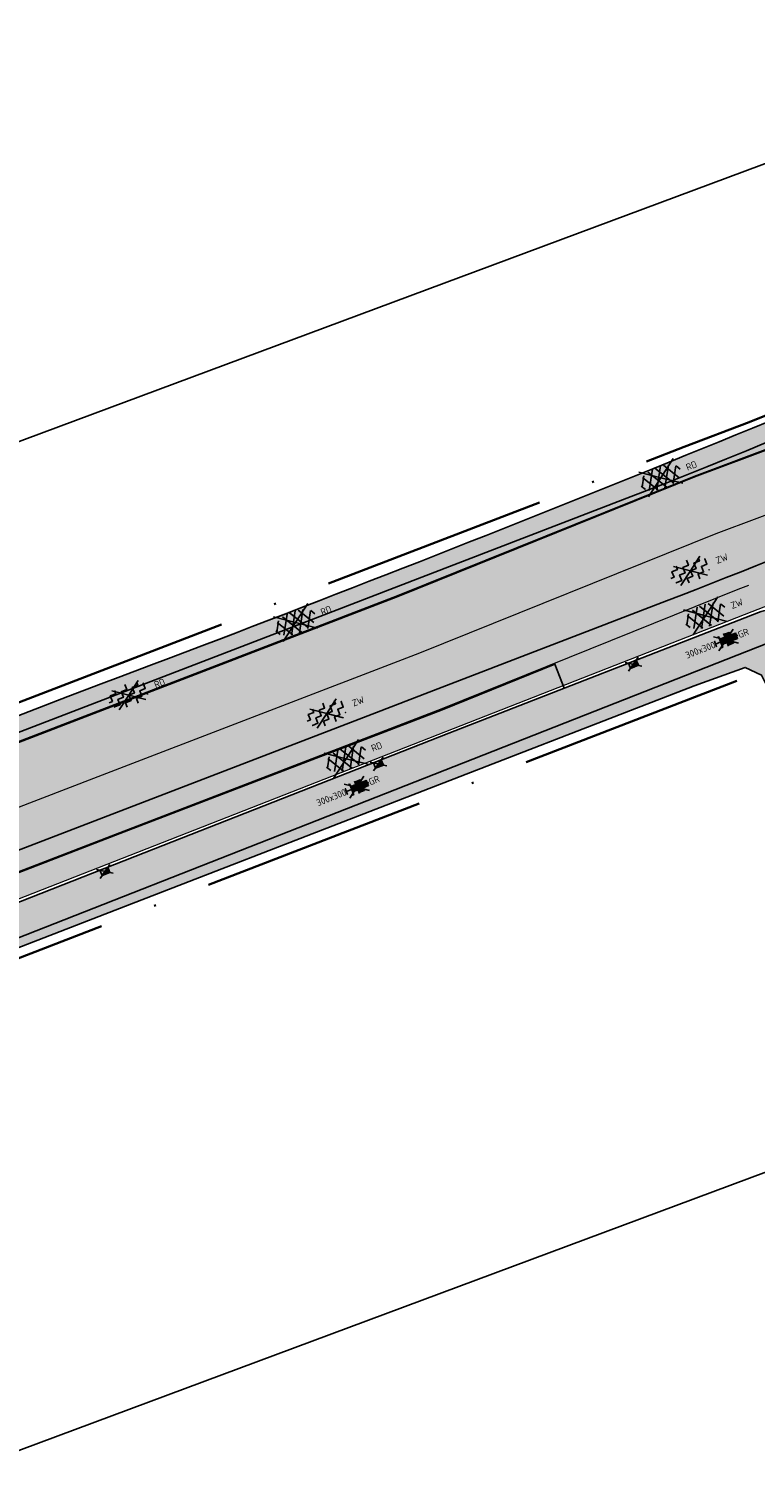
# Model space of a CAD drawing. Header units: metres. Extents: x 132493 to 135358, y 502695 to 503216.
# Tile 5 of 37: x 132582 to 132621, y 502734 to 502810. Entities that reach past the tile are written whole.
import ezdxf
from ezdxf.enums import TextEntityAlignment as Align

# ---------------------------------------------------------------- set-up
doc = ezdxf.new("R2010")
doc.units = ezdxf.units.M
doc.linetypes.add('XX-PROJECTGRENS', pattern=[18, 12, -3, 0, -3])
doc.layers.get('Defpoints').update_dxf_attribs({"color": 3})
for name, color, linetype, lineweight, plot in [('ARC- frezen asfalt rood', 232, 'Continuous', 20, False), ('ARC- frezen asfalt zwart', 174, 'Continuous', 35, False), ('ARC- groen', 92, 'Continuous', 35, False), ('ARC-opbreken asfalt rood', 11, 'Continuous', 20, False), ('ARC-opbreken asfalt zwart', 252, 'Continuous', 20, False)]:
    doc.layers.add(name, color=color, linetype=linetype, lineweight=lineweight, plot=plot)
doc.layers.add('ARC-opbreken karteltegels 300x300', color=9, linetype='Continuous', plot=False)
for name, color, linetype, lineweight in [('B-WE-VH-KANTVERHARDING-G', 2, 'Continuous', 25), ('N-WE-KG-GRENS_WERKGRENS-G', 5, 'XX-PROJECTGRENS', 35), ('N-WE-VH-VERHARDING_ASFALT_ZAAGSNEDE-G', 7, 'VH-ZAAGSNEDE', 25), ('V-WE-RI-KOLK-S', 7, 'Continuous', 25), ('V-WE-VH-GOOT_TEGEL-G', 170, 'Continuous', 18), ('V-WE-VH-KANTOPSLUITING_OPSLUITBAND_60X150-G', 32, 'VH-OPSLUITBAND_60X150-V', 25), ('V-WE-VH-KANTOPSLUITING_TROTTOIRBAND_130 150-G', 210, 'VH-TROTTOIRBAND_130-150-V', 25), ('V-WE-VH-VERHARDING_ASFALT-S', 2, 'Continuous', 25), ('V-WE-VH-VERHARDING_TEGEL_HALFST-S', 2, 'Continuous', 25), ('V-WE-VW-MARKERING_LANGS_STREEP_13_010-G', 7, 'VW-1-3_STREEP-V', 13), ('V-WE-VW-MARKERING_LANGS_STREEP_DOORGETROKKEN_010-G', 7, 'CONTINUOUS-V', 13)]:
    doc.layers.add(name, color=color, linetype=linetype, lineweight=lineweight)
doc.styles.add('NLCS-ISO', font='NLCS-ISO.ttf')
doc.linetypes.add('CONTINUOUS-V', pattern='A,3.5,[24,NLCS.SHX,S=0.5,R=0,X=0,Y=0],3.5', length=7)
doc.linetypes.add('VH-OPSLUITBAND_60X150-V', pattern='A,4,-2,2,-2,2,[24,NLCS.SHX,S=1,R=0,X=0,Y=0],2,-2,2,-2', length=20)
doc.linetypes.add('VH-TROTTOIRBAND_130-150-V', pattern='A,2.5,[24,NLCS.SHX,S=1,R=0,X=0,Y=0],2.5,-2,2,-2,2,-2', length=15)
doc.linetypes.add('VH-ZAAGSNEDE', pattern='A,1e-05,-2.54,[181,NLCS.SHX,S=2.54,R=0,X=-2.54,Y=0],-5.08,[181,NLCS.SHX,S=2.54,R=180,X=2.54,Y=0],-2.54', length=10.16001)
doc.linetypes.add('VW-1-3_STREEP-V', pattern='A,1,-3,0.5,[24,NLCS.SHX,S=0.5,R=0,X=0,Y=0],0.5,-3', length=8)

# ---------------------------------------------------------------- blocks, each defined once
blk = doc.blocks.new('V-SVH-TEGEL_300X300_DIK_HALFST_KL-SO')
at = {"transparency": 33554636}
h = blk.add_hatch(color=21, dxfattribs=at)
h.dxf.hatch_style = 1
h.paths.add_polyline_path([(1.110223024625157e-15, 0.7500000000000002), (-1.499999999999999, 0.7500000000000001), (-1.499999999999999, -0.75), (1.221245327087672e-15, -0.7500000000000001)])
h.paths.add_polyline_path([(1.500000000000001, 1.5), (1.221245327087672e-15, 1.5), (1.221245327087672e-15, 0), (1.500000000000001, 0)])
h.paths.add_polyline_path([(1.500000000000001, 0), (1.221245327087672e-15, 0), (1.221245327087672e-15, -0.7500000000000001), (1.221245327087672e-15, -1.5), (1.500000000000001, -1.5)])
h.paths.add_polyline_path([(3, 0.7500000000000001), (1.500000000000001, 0.75), (1.500000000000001, 0), (1.500000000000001, -0.7500000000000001), (3, -0.7500000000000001)])
for p, q in [((-3.08021532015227, 0.7500000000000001), (-2.999999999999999, 0.7500000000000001)), ((-2.999999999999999, -0.8349495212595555), (-2.999999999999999, 0.834949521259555)), ((-2.999999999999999, 0), (-1.499999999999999, 0)), ((-1.83708385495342, 1.5), (-1.499999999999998, 1.5)), ((-1.499999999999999, -1.600165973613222), (-1.499999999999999, 1.600165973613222)), ((-1.499999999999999, 0.7500000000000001), (1.110223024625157e-15, 0.7500000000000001)), ((1.110223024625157e-15, -1.78372119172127), (1.110223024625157e-15, 1.78372119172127)), ((2.220446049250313e-15, 1.5), (1.500000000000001, 1.5)), ((0, 0), (1.500000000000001, 0)), ((1.500000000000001, -1.600165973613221), (1.500000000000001, 1.600165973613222)), ((1.500000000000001, 0.7500000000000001), (3, 0.7500000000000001)), ((3, -0.8349495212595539), (3, 0.8349495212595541)), ((3, 0), (3.39489953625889, 0)), ((-3.08021532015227, -0.7500000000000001), (-3, -0.7500000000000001)), ((-1.837083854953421, -1.5), (-1.499999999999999, -1.5)), ((-1.5, -0.7500000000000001), (0, -0.7500000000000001)), ((1.110223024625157e-15, -1.5), (1.500000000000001, -1.5)), ((1.499999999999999, -0.7500000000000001), (3, -0.7500000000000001))]:
    blk.add_line(p, q)
at = {"ltscale": 0.1}
for p, q in [((7.789103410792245e-16, -9.893538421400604e-16), (-2.789007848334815, 2.00793301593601)), ((7.789103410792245e-16, -9.893538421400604e-16), (2.789007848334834, 2.00793301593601)), ((4.475976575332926e-16, -9.893538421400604e-16), (-2.80811061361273, -2.021685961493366)), ((1.110223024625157e-15, -9.893538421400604e-16), (2.808110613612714, -2.021685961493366))]:
    blk.add_line(p, q, dxfattribs=at)
at = {"style": 'NLCS-ISO'}
blk.add_attdef('FORMAAT', text='', height=1.8, dxfattribs=at).set_placement((-3.18021532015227, -2.887924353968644e-16), align=Align.MIDDLE_RIGHT)
blk.add_attdef('KLEUR', text='', height=1.8, dxfattribs=at).set_placement((3.49489953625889, -6.891423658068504e-16), align=Align.MIDDLE_LEFT)
at = {"style": 'NLCS-ISO', "flags": 1}
blk.add_attdef('FUNCTIE', text='', height=1.8, dxfattribs=at).set_placement((0.1159930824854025, -3.584775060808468), align=Align.MIDDLE_CENTER)
blk = doc.blocks.new('V-SRI-KOLK_TROTTOIR-SO')
blk.add_hatch(color=256).paths.add_polyline_path([(1.12499999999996, 0.7499999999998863), (-1.124999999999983, 0.7499999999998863), (-1.124999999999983, -0.7499999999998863)])
at = {"ltscale": 0.1}
for p, q in [((-1.875000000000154, 1.25), (1.875000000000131, -1.25)), ((1.875000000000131, 1.25), (-1.875000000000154, -1.25))]:
    blk.add_line(p, q, dxfattribs=at)
blk.add_line((-1.124999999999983, -0.7499999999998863), (1.12499999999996, 0.7499999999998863))
at = {"flags": 128}
blk.add_lwpolyline([(-1.124999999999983, -0.7499999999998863), (1.12499999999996, -0.7499999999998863), (1.12499999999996, 0.7499999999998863), (-1.124999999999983, 0.7499999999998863)], close=True, dxfattribs=at)
blk = doc.blocks.new('V-SVH-ASFALT-SO')
at = {"ltscale": 0.1}
for p, q in [((-5.554205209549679, -0.567261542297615), (-4.018330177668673, 2.092952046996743)), ((-1.82940820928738, -2.81319315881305), (-4.495765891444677, 1.805073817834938)), ((-4.100111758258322, -2.048697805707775), (-1.242826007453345, 2.900266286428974)), ((0.5636441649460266, -2.958081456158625), (-2.659220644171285, 2.624084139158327)), ((-2.190445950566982, -2.741059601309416), (1.077105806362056, 2.918506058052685)), ((2.677281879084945, -2.619009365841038), (-0.5432607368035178, 2.959134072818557)), ((-0.01487396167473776, -2.972858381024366), (3.131131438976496, 2.476182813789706)), ((4.510772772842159, -1.794708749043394), (1.852845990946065, 2.808955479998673)), ((2.466129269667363, -2.675634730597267), (4.87972582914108, 1.504837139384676)), ((5.637525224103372, 0.2536987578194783), (4.955691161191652, 1.434669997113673)), ((-4.910060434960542, -1.477346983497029), (-5.644711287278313, -0.2048943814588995))]:
    blk.add_line(p, q, dxfattribs=at)
for p, q in [((1.110223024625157e-16, -2.498001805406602e-16), (-4.895333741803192, 3.524372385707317)), ((1.110223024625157e-16, -4.024558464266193e-16), (4.895333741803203, 3.524372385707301)), ((-3.33066907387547e-16, -2.498001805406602e-16), (-4.895333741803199, -3.524372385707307)), ((5.551115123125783e-16, -4.024558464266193e-16), (4.895333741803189, -3.524372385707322))]:
    blk.add_line(p, q)
at = {"style": 'NLCS-ISO'}
blk.add_attdef('KLEUR', text='', height=1.8, dxfattribs=at).set_placement((7.295467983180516, 1.13686837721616e-13), align=Align.MIDDLE_LEFT)
at = {"style": 'NLCS-ISO', "flags": 1}
blk.add_attdef('FUNCTIE', text='', height=1.8, dxfattribs=at).set_placement((0.1159930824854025, -3.584775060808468), align=Align.MIDDLE_CENTER)
blk = doc.blocks.new('V-SVH-ASFALT_FREESVAK-SO')
at = {"ltscale": 0.1}
for p, q in [((-0.02678365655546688, 0.009966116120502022), (-3.797807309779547, -2.704964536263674)), ((-0.02678365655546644, 0.009966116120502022), (-3.772154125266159, 2.706427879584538)), ((-0.02678365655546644, 0.009966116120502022), (3.71858681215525, 2.706427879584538)), ((-0.026783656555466, 0.009966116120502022), (3.74423999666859, -2.704964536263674))]:
    blk.add_line(p, q, dxfattribs=at)
at = {"flags": 128}
for points in [[(-3.124999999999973, 2.498892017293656), (-3.125, 1.5625), (-4.687500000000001, 1.5625), (-4.687499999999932, 0), (-5.650000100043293, 0)], [(-2.943449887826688e-07, 3), (6.989964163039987e-14, 1.5625), (-1.5625, 1.5625), (-1.562499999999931, 0), (-3.125, 0), (-3.124999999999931, -1.5625), (-4.687499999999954, -1.5625), (-4.687499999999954, -1.5625), (-4.687499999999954, -1.672369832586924)], [(3.125000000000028, 2.497405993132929), (3.125000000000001, 1.5625), (1.5625, 1.5625), (1.562500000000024, 0), (0, 0), (6.989964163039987e-14, -1.5625), (-1.562499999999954, -1.5625), (-1.562499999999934, -2.881821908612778)], [(4.821866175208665, 1.5625), (4.687500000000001, 1.5625), (4.68750000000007, 0), (3.125000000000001, 0), (3.125000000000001, -1.5625), (1.5625, -1.5625), (1.562500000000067, -2.882459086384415)], [(4.821866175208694, -1.5625), (4.687500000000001, -1.5625), (4.68750000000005, -1.673827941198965)]]:
    blk.add_lwpolyline(points, dxfattribs=at)
at = {"style": 'NLCS-ISO'}
blk.add_attdef('KLEUR', text='', height=1.800000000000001, dxfattribs=at).set_placement((7.299061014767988, -0.02440218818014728), align=Align.MIDDLE_LEFT)

msp = doc.modelspace()

# ---------------------------------------------------------------- hatches: boundary and pattern name
at = {"layer": 'ARC- frezen asfalt rood', "transparency": 33554559}
h = msp.add_hatch(color=256, dxfattribs=at)
h.dxf.hatch_style = 1
edge = h.paths.add_edge_path()
edge.add_line((132606.9074913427, 502781.6349959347), (132601.9711631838, 502779.6457928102))
edge.add_line((132601.9711631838, 502779.6457928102), (132601.8025762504, 502780.0844041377))
edge.add_line((132601.8025762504, 502780.0844041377), (132607.1200437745, 502782.1282139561))
edge.add_line((132607.1200437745, 502782.1282139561), (132607.9904995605, 502782.4627803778))
edge.add_line((132607.9904995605, 502782.4627803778), (132614.1784228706, 502784.8411566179))
edge.add_arc((132507.6238599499, 503062.0687258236), 297.0000000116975, 291.0246504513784, 298.0560384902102)
edge.add_line((132647.3133283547, 502799.9697894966), (132655.8336121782, 502804.3530980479))
edge.add_line((132655.8336121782, 502804.3530980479), (132662.330889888, 502808.0191114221))
edge.add_line((132662.330889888, 502808.0191114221), (132662.917157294, 502807.0563820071))
edge.add_line((132662.917157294, 502807.0563820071), (132658.7071933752, 502804.4430879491))
edge.add_line((132658.7071933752, 502804.4430879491), (132650.1431581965, 502800.0826974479))
edge.add_line((132650.1431581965, 502800.0826974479), (132641.5791230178, 502795.7223069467))
edge.add_line((132641.5791230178, 502795.7223069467), (132634.0089774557, 502792.486417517))
edge.add_line((132634.0089774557, 502792.486417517), (132626.4388318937, 502789.2505280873))
edge.add_line((132626.4388318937, 502789.2505280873), (132622.0922223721, 502787.6265798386))
edge.add_line((132622.0922223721, 502787.6265798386), (132617.7456128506, 502786.0026315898))
edge.add_line((132617.7456128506, 502786.0026315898), (132606.9074913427, 502781.6349959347))
h = msp.add_hatch(color=256, dxfattribs=at)
h.dxf.hatch_style = 1
h.paths.add_polyline_path([(132598.7040920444, 502778.3902978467), (132572.8451754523, 502768.391505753), (132546.8971859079, 502758.6229527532), (132546.7772504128, 502758.9349940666), (132572.6564175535, 502768.881852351), (132598.5355846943, 502778.8287106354)])
at = {"layer": 'ARC- frezen asfalt zwart', "transparency": 33554559}
h = msp.add_hatch(color=256, dxfattribs=at)
h.dxf.hatch_style = 1
edge = h.paths.add_edge_path()
edge.add_line((132610.477823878, 502777.1515689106), (132603.9013782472, 502774.6238611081))
edge.add_line((132603.9013782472, 502774.6238611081), (132601.9711866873, 502779.645723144))
edge.add_line((132601.9711866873, 502779.645723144), (132609.8605039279, 502782.8250253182))
edge.add_line((132609.8605039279, 502782.8250253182), (132615.4185538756, 502785.0648541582))
edge.add_line((132615.4185538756, 502785.0648541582), (132616.9571850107, 502785.6849044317))
edge.add_line((132616.9571850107, 502785.6849044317), (132617.7456128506, 502786.0026315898))
edge.add_line((132617.7456128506, 502786.0026315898), (132622.0922223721, 502787.6265798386))
edge.add_line((132622.0922223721, 502787.6265798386), (132626.4388318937, 502789.2505280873))
edge.add_line((132626.4388318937, 502789.2505280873), (132634.0089774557, 502792.486417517))
edge.add_line((132634.0089774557, 502792.486417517), (132641.5791230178, 502795.7223069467))
edge.add_line((132641.5791230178, 502795.7223069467), (132658.0890852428, 502804.1283773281))
edge.add_line((132658.0890852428, 502804.1283773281), (132658.7071933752, 502804.4430879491))
edge.add_line((132658.7071933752, 502804.4430879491), (132662.917157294, 502807.0563820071))
edge.add_line((132662.917157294, 502807.0563820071), (132665.1404071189, 502803.4055087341))
edge.add_line((132665.1404071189, 502803.4055087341), (132660.5996610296, 502800.6944218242))
edge.add_line((132660.5996610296, 502800.6944218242), (132641.2498470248, 502790.2926818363))
edge.add_arc((132507.6238599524, 503062.0687258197), 302.8500000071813, 291.02465045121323, 296.1822770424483, ccw=False)
edge.add_line((132616.2772248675, 502779.3806135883), (132610.477823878, 502777.1515689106))
h = msp.add_hatch(color=256, dxfattribs=at)
h.dxf.hatch_style = 1
h.paths.add_polyline_path([(132600.6343866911, 502773.3681676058), (132548.8760524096, 502753.474451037), (132546.9175391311, 502758.5772270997), (132598.7220305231, 502778.3436265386)])
at = {"layer": 'ARC- groen', "transparency": 33554559}
h = msp.add_hatch(color=256, dxfattribs=at)
h.dxf.hatch_style = 1
h.paths.add_polyline_path([(132621.342, 502775.434), (132620.472, 502775.846), (132610.2450480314, 502771.94804035), (132578.195402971, 502759.5484177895), (132554.7621623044, 502750.4691031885), (132553.4366119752, 502749.7693328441), (132547.8280000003, 502747.8660000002), (132551.3844730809, 502750.3379714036), (132572.3897454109, 502757.7742682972), (132599.9834770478, 502768.570769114), (132621.6218336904, 502777.1162757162), (132622.1505094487, 502775.8294411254), (132623.2169049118, 502773.7154443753), (132622.4030303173, 502773.3071184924)])
at = {"layer": 'ARC-opbreken asfalt rood', "transparency": 33554559}
h = msp.add_hatch(color=256, dxfattribs=at)
h.dxf.hatch_style = 1
edge = h.paths.add_edge_path()
edge.add_arc((132507.4783668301, 503061.9957036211), 296.9999999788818, 293.5335926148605, 298.0560384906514)
edge.add_line((132647.1678352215, 502799.8967673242), (132640.9221690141, 502796.9833740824))
edge.add_arc((132211.4670437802, 503791.3016666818), 1083.097674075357, 291.10233250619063, 293.35995556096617, ccw=False)
edge.add_line((132601.4198855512, 502780.8377372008), (132584.2963725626, 502774.2436177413))
edge.add_line((132584.2963725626, 502774.2436177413), (132555.0181968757, 502762.8935225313))
edge.add_line((132555.0181968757, 502762.8935225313), (132554.6595542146, 502762.9679163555))
edge.add_line((132554.6595542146, 502762.9679163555), (132549.6413489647, 502761.1410581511))
edge.add_line((132549.6413489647, 502761.1410581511), (132546.631757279, 502758.8619718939))
edge.add_line((132546.631757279, 502758.8619718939), (132609.595622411, 502783.0626210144))
edge.add_line((132609.595622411, 502783.0626210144), (132617.518882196, 502786.1332651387))
edge.add_line((132617.518882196, 502786.1332651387), (132626.0665090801, 502789.6983431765))
h = msp.add_hatch(color=256, dxfattribs=at)
h.dxf.hatch_style = 1
h.paths.add_polyline_path([(132565.4718674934, 502758.7281944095), (132547.7104372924, 502752.3182005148), (132548.1258530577, 502751.1600483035), (132559.7921933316, 502755.3262865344), (132571.4585336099, 502759.4925247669), (132579.6584214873, 502762.7058630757), (132587.9597629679, 502765.9589586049), (132596.3060166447, 502769.2252870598), (132604.6522703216, 502772.4916155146), (132610.7910020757, 502774.8916918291), (132610.3522363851, 502776.0152365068)])
at = {"layer": 'ARC-opbreken asfalt zwart', "transparency": 33554559}
h = msp.add_hatch(color=256, dxfattribs=at)
h.dxf.hatch_style = 1
edge = h.paths.add_edge_path()
edge.add_line((132542.6574000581, 502737.6582342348), (132541.5642100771, 502739.9460541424))
edge.add_arc((132549.1544326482, 502743.8116374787), 8.517876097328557, 156.3459370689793, 206.989042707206, ccw=False)
edge.add_arc((132549.0310849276, 502744.0400568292), 8.314781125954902, 105.3222990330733, 157.4467454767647, ccw=False)
edge.add_line((132546.8339170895, 502752.0592861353), (132552.2134781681, 502753.9740788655))
edge.add_line((132552.2134781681, 502753.9740788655), (132557.5932724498, 502755.8889546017))
edge.add_line((132557.5932724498, 502755.8889546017), (132570.3060108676, 502760.5562361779))
edge.add_line((132570.3060108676, 502760.5562361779), (132587.2085848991, 502767.0628532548))
edge.add_line((132587.2085848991, 502767.0628532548), (132604.3378343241, 502773.6454104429))
edge.add_line((132604.3378343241, 502773.6454104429), (132610.3522363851, 502776.0152365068))
edge.add_line((132610.3522363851, 502776.0152365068), (132610.7914440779, 502774.89186464))
edge.add_line((132610.7914440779, 502774.89186464), (132629.946172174, 502782.3674725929))
edge.add_line((132629.946172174, 502782.3674725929), (132629.4457708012, 502783.521301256))
edge.add_line((132629.4457708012, 502783.521301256), (132636.8794727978, 502786.6988673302))
edge.add_line((132636.8794727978, 502786.6988673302), (132644.3131747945, 502789.8764334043))
edge.add_line((132644.3131747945, 502789.8764334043), (132659.3371157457, 502797.8111709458))
edge.add_line((132659.3371157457, 502797.8111709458), (132674.02161844, 502806.3577633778))
edge.add_line((132674.02161844, 502806.3577633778), (132681.8495977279, 502812.0285368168))
edge.add_line((132681.8495977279, 502812.0285368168), (132686.4735523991, 502815.6490851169))
edge.add_line((132686.4735523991, 502815.6490851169), (132691.0975070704, 502819.269633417))
edge.add_line((132691.0975070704, 502819.269633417), (132692.111493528, 502818.0489949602))
edge.add_line((132692.111493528, 502818.0489949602), (132700.8198885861, 502824.8224037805))
edge.add_arc((132705.8126267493, 502825.7804194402), 5.083820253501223, 128.3147865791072, 190.8619944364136, ccw=False)
edge.add_line((132702.6607520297, 502829.7692681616), (132707.6340645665, 502834.2650724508))
edge.add_line((132707.6340645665, 502834.2650724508), (132703.6845605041, 502838.6724343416))
edge.add_line((132703.6845605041, 502838.6724343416), (132700.4295760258, 502835.6602799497))
edge.add_arc((132697.8671535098, 502839.2314731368), 4.395387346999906, 291.83038647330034, 305.66040768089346, ccw=False)
edge.add_line((132699.5016231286, 502835.1512845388), (132693.1849634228, 502830.3395372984))
edge.add_line((132693.1849634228, 502830.3395372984), (132691.5953764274, 502829.1161219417))
edge.add_line((132691.5953764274, 502829.1161219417), (132692.3128260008, 502828.1875244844))
edge.add_line((132692.3128260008, 502828.1875244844), (132685.5311444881, 502822.9564708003))
edge.add_line((132685.5311444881, 502822.9564708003), (132677.9232088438, 502817.087039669))
edge.add_line((132677.9232088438, 502817.087039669), (132674.1875716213, 502814.3808556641))
edge.add_line((132674.1875716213, 502814.3808556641), (132670.4519343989, 502811.6746716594))
edge.add_line((132670.4519343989, 502811.6746716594), (132664.5918498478, 502808.0370813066))
edge.add_line((132664.5918498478, 502808.0370813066), (132662.9435269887, 502807.0139009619))
edge.add_line((132662.9435269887, 502807.0139009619), (132665.1404071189, 502803.4055087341))
edge.add_arc((132507.6238599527, 503062.0687258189), 302.850000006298, 291.02465045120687, 301.3399036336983, ccw=False)
edge.add_line((132616.2772248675, 502779.3806135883), (132603.9013782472, 502774.6238611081))
edge.add_line((132603.9013782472, 502774.6238611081), (132601.8014091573, 502780.0874406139))
edge.add_line((132601.8014091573, 502780.0874406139), (132598.5355846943, 502778.8287106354))
edge.add_line((132598.5355846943, 502778.8287106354), (132600.6343866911, 502773.3681676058))
edge.add_line((132600.6343866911, 502773.3681676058), (132586.8220156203, 502768.0592758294))
edge.add_line((132586.8220156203, 502768.0592758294), (132569.9624061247, 502761.5791543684))
edge.add_line((132569.9624061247, 502761.5791543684), (132548.8760524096, 502753.474451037))
edge.add_line((132548.8760524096, 502753.474451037), (132546.915124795, 502758.5762803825))
edge.add_line((132546.915124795, 502758.5762803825), (132545.2169418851, 502757.9103835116))
edge.add_arc((132550.2329967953, 502743.8358061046), 14.941704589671, 109.6156177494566, 156.7877672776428)
edge.add_arc((132550.2329967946, 502743.8358061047), 14.94170458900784, 156.7877672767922, 203.9599168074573)
edge.add_line((132536.5788221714, 502737.7680180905), (132537.7063082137, 502735.2924518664))
edge.add_line((132537.7063082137, 502735.2924518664), (132542.6574000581, 502737.6582342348))
at = {"layer": 'ARC-opbreken karteltegels 300x300', "transparency": 33554559}
h = msp.add_hatch(color=256, dxfattribs=at)
h.dxf.hatch_style = 1
edge = h.paths.add_edge_path()
edge.add_line((132544.7417946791, 502745.8968218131), (132544.9251997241, 502743.4912568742))
edge.add_line((132544.9251997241, 502743.4912568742), (132543.7402090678, 502742.4525971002))
edge.add_line((132543.7402090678, 502742.4525971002), (132543.4485721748, 502742.2477393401))
edge.add_line((132543.4485721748, 502742.2477393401), (132542.8755658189, 502744.1599729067))
edge.add_arc((132545.9839112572, 502745.4896249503), 3.380796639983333, 165.83576451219, 203.159709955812, ccw=False)
edge.add_arc((132545.9839112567, 502745.4896249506), 3.380796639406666, 128.5118190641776, 165.8357645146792, ccw=False)
edge.add_line((132543.8787701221, 502748.1350297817), (132546.3020025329, 502749.9272065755))
edge.add_line((132546.3020025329, 502749.9272065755), (132548.0790296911, 502750.9303576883))
edge.add_line((132548.0790296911, 502750.9303576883), (132559.7547503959, 502755.109902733))
edge.add_line((132559.7547503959, 502755.109902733), (132571.4304711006, 502759.2894477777))
edge.add_line((132571.4304711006, 502759.2894477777), (132579.7222907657, 502762.5406703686))
edge.add_line((132579.7222907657, 502762.5406703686), (132588.0141104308, 502765.7918929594))
edge.add_line((132588.0141104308, 502765.7918929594), (132596.3657073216, 502769.071272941))
edge.add_line((132596.3657073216, 502769.071272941), (132604.7173042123, 502772.3506529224))
edge.add_line((132604.7173042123, 502772.3506529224), (132612.941632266, 502775.5624103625))
edge.add_line((132612.941632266, 502775.5624103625), (132621.1659603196, 502778.7741678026))
edge.add_arc((132621.7640879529, 502777.353151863), 1.54176618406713, 26.369157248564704, 112.8269799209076, ccw=False)
edge.add_line((132623.1454348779, 502778.0379318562), (132623.2075208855, 502777.9146145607))
edge.add_line((132623.2075208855, 502777.9146145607), (132621.6218336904, 502777.1162757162))
edge.add_line((132621.6218336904, 502777.1162757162), (132613.5519608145, 502773.9483889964))
edge.add_line((132613.5519608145, 502773.9483889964), (132605.4820879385, 502770.7805022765))
edge.add_line((132605.4820879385, 502770.7805022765), (132572.3897454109, 502757.7742682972))
edge.add_line((132572.3897454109, 502757.7742682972), (132558.5303409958, 502752.9472665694))
edge.add_line((132558.5303409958, 502752.9472665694), (132551.3844730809, 502750.3379714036))
edge.add_line((132551.3844730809, 502750.3379714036), (132544.7417946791, 502745.8968218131))

# ---------------------------------------------------------------- linework, layer by layer
at = {"layer": 'B-WE-VH-KANTVERHARDING-G', "flags": 128}
for points in [[(132691.5942760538, 502829.1152750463), (132670.0105577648, 502812.7379931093, -0.03729543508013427), (132641.0714827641, 502797.0474983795, -0.01187206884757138), (132584.4474668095, 502774.302191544), (132555.0181968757, 502762.8935225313)], [(132692.2597348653, 502828.2562405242), (132677.8925339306, 502817.1265592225), (132670.424047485, 502811.7162109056), (132658.7071933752, 502804.4430879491), (132641.5791230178, 502795.7223069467), (132626.4388318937, 502789.2505280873), (132617.7456128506, 502786.0026315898), (132601.9753950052, 502779.6474190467), (132584.891399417, 502773.0822511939), (132568.035458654, 502766.5935920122), (132555.3032333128, 502761.919158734), (132545.1994177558, 502757.9572185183, 0.4365979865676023), (132536.5334109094, 502737.7470826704), (132537.7063082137, 502735.2924518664)], [(132610.8483153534, 502774.744930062), (132610.3522363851, 502776.0152365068), (132604.3561478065, 502773.5988832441), (132587.226520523, 502767.0161808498), (132570.3232429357, 502760.5092994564), (132557.610038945, 502755.8418495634), (132546.84908635, 502752.0116125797, 0.4731581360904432), (132541.5642100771, 502739.9460541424), (132542.6574000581, 502737.6582342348)]]:
    msp.add_lwpolyline(points, format="xyb", dxfattribs=at)
msp.add_lwpolyline([(132547.828, 502747.8660000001), (132553.347, 502749.718), (132554.466, 502750.36), (132586.1084999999, 502762.6125), (132617.7509999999, 502774.865), (132620.472, 502775.846), (132621.3419999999, 502775.434), (132622.4030303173, 502773.3071184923)], dxfattribs=at)
at = {"layer": 'Defpoints', "elevation": -7055.849716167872, "flags": 128}
msp.add_lwpolyline([(132515.6407453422, 502694.5205919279), (132493.1757839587, 502754.8372004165), (132672.9139215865, 502821.7807906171), (132690.452397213, 502774.6914276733), (132565.4683856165, 502728.141051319), (132570.3948818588, 502714.9138056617)], close=True, dxfattribs=at)
at = {"layer": 'N-WE-KG-GRENS_WERKGRENS-G', "flags": 128}
msp.add_lwpolyline([(132714.2253158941, 502831.3904483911), (132712.7400949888, 502830.0161407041), (132714.1731425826, 502827.1052403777), (132719.4251604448, 502816.1866046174), (132713.9174027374, 502811.8229371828, 0.04161843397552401), (132718.6427681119, 502809.6287933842, 0.09745513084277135), (132725.8804583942, 502809.0646027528), (132725.8125626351, 502804.7527027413), (132725.6099385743, 502797.8086237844), (132725.1053925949, 502797.8233461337, -0.135959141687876), (132716.3704461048, 502797.1749889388), (132711.3572987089, 502798.4330373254), (132706.3933053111, 502799.6787505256), (132700.2689487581, 502800.2533693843, -0.009927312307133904), (132677.6423638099, 502796.2204368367), (132632.4775441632, 502780.0411305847), (132631.3302142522, 502779.1512723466), (132632.0502299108, 502777.5865491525), (132622.168617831, 502772.6569421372), (132620.9717571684, 502775.0561014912), (132620.4519287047, 502775.3022731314), (132554.7125988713, 502749.9192737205), (132553.5520077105, 502749.2593933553), (132548.0520104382, 502747.4137700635), (132545.4075692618, 502745.6198070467), (132545.4636435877, 502743.7122677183), (132548.2703150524, 502740.2041546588), (132546.1977120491, 502738.5524976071), (132547.2734198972, 502736.3736973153), (132545.773115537, 502735.6868012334), (132549.5112197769, 502726.1300581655), (132550.9953625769, 502723.075728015), (132548.6114247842, 502721.9184287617), (132542.8630033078, 502733.748541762), (132538.4003322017, 502731.5800659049), (132545.6203605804, 502716.6702314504), (132539.1543029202, 502713.582988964), (132538.3787504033, 502715.2073406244), (132538.8299591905, 502715.4227718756, 0.1258055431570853), (132540.8642619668, 502717.121495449), (132538.2229633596, 502722.5858758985), (132533.0917598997, 502720.1696919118), (132531.9897855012, 502722.4959291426), (132537.06849646, 502724.96466485), (132534.5651297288, 502730.1339482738), (132532.6554730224, 502734.0772605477), (132529.4452623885, 502740.761434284, 0.3885101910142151), (132526.4405938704, 502741.9752038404), (132517.3612774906, 502738.5866334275), (132516.3409391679, 502741.2473833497), (132514.3343546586, 502748.3721289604), (132518.7602017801, 502750.017851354), (132518.7078413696, 502750.1586643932), (132537.4658066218, 502757.1237498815), (132545.2267770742, 502760.1067389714), (132545.3430136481, 502759.9905023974), (132617.2179337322, 502787.5652962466, 0.0530358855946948), (132670.1520954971, 502814.1423324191), (132672.3265500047, 502817.6322222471), (132670.7549624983, 502818.6114352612), (132672.1943896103, 502820.9216431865), (132670.4513079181, 502822.0267407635), (132673.8028653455, 502827.2857703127), (132676.7105516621, 502830.3663762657), (132678.6356808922, 502831.8345226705), (132679.3636294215, 502829.7175962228), (132686.5403633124, 502831.996473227), (132685.8887513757, 502832.7922795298), (132687.7843656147, 502834.3444221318), (132685.8924956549, 502836.654941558, -0.03363462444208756), (132681.7567952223, 502842.4619635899), (132688.1466029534, 502846.9156222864), (132694.7811445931, 502837.3968314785), (132696.5537453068, 502838.8858371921), (132699.4390531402, 502838.5227991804), (132704.6475855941, 502843.3276917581), (132708.6928347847, 502846.9399721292), (132708.7889737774, 502849.3249708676), (132723.0757401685, 502862.504571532, 0.07308262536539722), (132734.9296173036, 502877.1697995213), (132757.8275011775, 502915.9053533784), (132758.6960745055, 502915.4095598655), (132759.1679985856, 502916.2078974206), (132760.3906122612, 502915.428677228), (132762.0341197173, 502915.8510020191, -0.02648883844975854), (132766.1507159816, 502921.6317261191), (132767.8034618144, 502923.534666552, -0.1483820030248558), (132790.4768695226, 502936.940914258), (132818.0074301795, 502943.8991565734), (132826.6721795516, 502946.2000181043), (132835.264211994, 502948.5399119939), (132853.030991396, 502954.7204042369), (132855.5430462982, 502955.5943731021), (132893.6670651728, 502969.9346445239), (132911.4250937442, 502976.5518217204), (132985.9372209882, 503003.554560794), (133023.5711726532, 503017.0704657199), (133037.4729290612, 503022.0417912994), (133036.8284805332, 503023.8357818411), (133048.3715800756, 503027.8953449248), (133048.97521697, 503026.1071146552), (133048.9911361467, 503026.1127395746), (133116.4164145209, 503049.9369461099), (133129.5936692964, 503053.9728422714), (133207.8773459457, 503083.0824674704), (133221.6020627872, 503088.229315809), (133252.5806296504, 503100.4096689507), (133277.3930948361, 503110.4427945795), (133306.0693888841, 503122.394261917), (133329.6915567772, 503132.1074622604), (133343.7506007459, 503138.2081911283), (133361.8374489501, 503145.7804018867), (133391.0475199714, 503157.4094206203), (133404.4047577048, 503161.7069303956), (133414.3680779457, 503164.4651842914), (133423.3375518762, 503166.665003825), (133422.7640556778, 503168.0921528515), (133426.0535146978, 503169.4217021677), (133426.8625576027, 503167.4200363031), (133431.5381101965, 503168.3037502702), (133432.8605034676, 503169.7050978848, -0.01252502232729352), (133446.1950836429, 503172.024689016), (133446.4274399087, 503171.1419565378), (133453.6951711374, 503172.4352029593), (133464.2441775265, 503174.5581261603), (133468.7507191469, 503175.6983460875), (133481.3466587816, 503179.8027244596), (133494.5838262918, 503184.5239476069), (133505.9859397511, 503189.2401041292), (133509.7453047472, 503190.5054281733), (133516.5469371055, 503192.9082903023), (133520.2490062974, 503182.1618742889), (133500.0104023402, 503174.4274569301), (133496.1304450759, 503172.7271114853), (133491.3793823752, 503168.1817010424), (133489.9685666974, 503172.1368100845, -0.001551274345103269), (133487.1674594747, 503171.1474206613, -0.02365583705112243), (133473.9172051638, 503167.2191786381, -0.09025762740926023), (133471.022142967, 503165.2937241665), (133449.108795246, 503158.5337313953), (133447.9712047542, 503161.9662686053), (133447.2343836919, 503162.6708405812, 0.0522661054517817), (133400.8006422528, 503151.1583812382), (133401.0319163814, 503146.3192967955), (133398.1815961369, 503145.8738086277), (133389.706913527, 503144.5492659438, 0.007004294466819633), (133353.8959263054, 503130.4761869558, 0.0005797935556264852), (133350.949471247, 503129.2663756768), (133350.4881779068, 503128.3037546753), (133331.4339915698, 503120.1368624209), (133318.7108270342, 503114.6835351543), (133316.0634265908, 503108.0857307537), (133308.6707664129, 503105.028186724), (133301.2143453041, 503108.4141632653), (133286.9959372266, 503102.611572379), (133286.8641141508, 503102.663705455), (133275.2480078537, 503097.9132657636), (133256.6406850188, 503090.2815487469), (133233.221242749, 503081.2590805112), (133231.4393499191, 503077.3620802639), (133227.6286606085, 503079.1045076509), (133217.6736325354, 503075.2692786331), (133153.4352097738, 503051.2787820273), (133140.9956119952, 503046.8551439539), (133135.5872467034, 503044.9842156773), (133134.6884052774, 503047.4809715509), (133133.4898386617, 503047.0494830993, 0.1102594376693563), (133115.8269476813, 503035.8476061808), (133100.7363959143, 503020.7744244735, 0.265135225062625), (133098.6401080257, 503013.1295457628), (133089.7072472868, 503009.9835794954, 0.2579390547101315), (133083.442742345, 503014.5278438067, 0.006082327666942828), (133083.2493027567, 503014.5493125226), (133077.9674409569, 503015.0705569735), (133061.9198871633, 503016.654221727, 0.1103685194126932), (133041.138442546, 503014.1171993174), (133025.6326239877, 503008.6090530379), (133021.6649358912, 503007.2559797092), (133021.3873068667, 503008.0323382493), (132937.6224978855, 502978.218195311), (132938.3614250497, 502976.2016140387), (132914.7767187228, 502967.5397454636), (132913.474181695, 502967.0613674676, 0.4150905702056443), (132911.7843959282, 502963.3955454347), (132912.5107056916, 502961.4360794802), (132902.7646982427, 502957.8062582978), (132902.241647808, 502959.2173635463, 0.414545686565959), (132897.8682955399, 502961.2223582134), (132896.4310291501, 502960.6877564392), (132859.0093786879, 502946.7684991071), (132839.9460323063, 502940.0107226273), (132837.1916569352, 502939.0343225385, 0.4190667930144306), (132835.1422824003, 502934.6408631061), (132835.5909846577, 502933.4386243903), (132826.0512460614, 502929.8453406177), (132824.7147034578, 502933.4345395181, 0.3826627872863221), (132821.8774908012, 502934.9238406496), (132821.6574329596, 502934.8682218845), (132792.8395207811, 502927.5846064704, 0.1999422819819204), (132770.1472463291, 502910.6100132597), (132769.1033134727, 502908.8440283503), (132764.3316825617, 502900.7720262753), (132764.8374316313, 502894.8777678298, -0.02378065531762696), (132742.3564131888, 502859.0920275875, -0.02528372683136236), (132736.3364398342, 502852.2821149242, -0.005570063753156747), (132713.8574613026, 502831.0580347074)], format="xyb", dxfattribs=at)
at = {"layer": 'N-WE-VH-VERHARDING_ASFALT_ZAAGSNEDE-G', "ltscale": 0.25, "flags": 128}
for points in [[(132665.1404071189, 502803.4055087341, -0.04503920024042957), (132616.2772248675, 502779.3806135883)], [(132647.3133283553, 502799.9697894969, -0.03068984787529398), (132614.1784228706, 502784.8411566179), (132601.8025762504, 502780.0844041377)]]:
    msp.add_lwpolyline(points, format="xyb", dxfattribs=at)
for points in [[(132598.5355846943, 502778.8287106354), (132601.8014091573, 502780.0874406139)], [(132598.5355846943, 502778.8287106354), (132546.7772504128, 502758.9349940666)], [(132616.2772248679, 502779.3806135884), (132603.9013782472, 502774.6238611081)], [(132600.6343866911, 502773.3681676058), (132603.9013782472, 502774.6238611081)], [(132600.6343866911, 502773.3681676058), (132548.8760524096, 502753.474451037)]]:
    msp.add_lwpolyline(points, dxfattribs=at)
at = {"layer": 'V-WE-VH-GOOT_TEGEL-G', "flags": 128}
msp.add_lwpolyline([(132544.0322698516, 502739.6368682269), (132542.7621714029, 502743.9561061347, -0.3297417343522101), (132543.7799292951, 502748.2753440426), (132546.2528639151, 502750.1262897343), (132548.1258530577, 502751.1600483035), (132571.4585336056, 502759.4925247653), (132620.8358589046, 502778.8189562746), (132629.946172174, 502782.3674725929), (132654.3266961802, 502791.7068476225), (132663.0201934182, 502795.0520445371), (132678.8689105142, 502800.6446872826), (132696.3595651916, 502806.6373877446)], format="xyb", dxfattribs=at)
at = {"layer": 'V-WE-VH-KANTOPSLUITING_OPSLUITBAND_60X150-G', "flags": 128}
msp.add_lwpolyline([(132544.9251997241, 502743.4912568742), (132544.7417946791, 502745.8968218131), (132551.3844730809, 502750.3379714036), (132558.5303409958, 502752.9472665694), (132572.3897454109, 502757.7742682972), (132605.4820879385, 502770.7805022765), (132621.6218336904, 502777.1162757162), (132622.1420999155, 502775.825198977), (132623.2157541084, 502773.7148670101)], dxfattribs=at)
at = {"layer": 'V-WE-VH-KANTOPSLUITING_TROTTOIRBAND_130 150-G', "flags": 128}
msp.add_lwpolyline([(132545.4368330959, 502735.6125262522), (132542.8755658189, 502744.1599729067, -0.337741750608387), (132543.8787701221, 502748.1350297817), (132546.3020025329, 502749.9272065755), (132548.0790296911, 502750.9303576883), (132571.4304711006, 502759.2894477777), (132588.0141104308, 502765.7918929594), (132604.7173042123, 502772.3506529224), (132621.1659603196, 502778.7741678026, -0.3962198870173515), (132623.1454348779, 502778.0379318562), (132623.8475663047, 502776.6433350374)], format="xyb", dxfattribs=at)
at = {"layer": 'V-WE-VW-MARKERING_LANGS_STREEP_13_010-G', "ltscale": 2.5, "flags": 128}
msp.add_lwpolyline([(132549.9329599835, 502756.3224195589), (132556.4566361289, 502758.8805041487), (132569.1793507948, 502763.5514457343), (132586.05895997, 502770.0492160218), (132603.1657714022, 502776.6231511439), (132618.9219186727, 502782.9726934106), (132627.6469135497, 502786.2324617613), (132642.9566807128, 502792.7766838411), (132660.3043682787, 502801.6092832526), (132672.2366968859, 502809.0161599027), (132680.3331945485, 502814.5678423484), (132698.1437436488, 502828.9746463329)], dxfattribs=at)
at = {"layer": 'V-WE-VW-MARKERING_LANGS_STREEP_DOORGETROKKEN_010-G', "flags": 128}
for points in [[(132692.312374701, 502828.1881086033), (132677.9232088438, 502817.087039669), (132670.4519343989, 502811.6746716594), (132658.7317652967, 502804.3994909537), (132641.6003162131, 502795.6769896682), (132626.4574177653, 502789.2040962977), (132617.7637098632, 502785.9560171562), (132601.993708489, 502779.6008918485), (132584.9093350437, 502773.0355787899), (132568.0530569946, 502766.5467897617), (132555.3209779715, 502761.8724102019), (132549.9432430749, 502759.7636757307)], [(132620.6345550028, 502780.1965107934), (132620.0801274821, 502779.9893696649), (132604.3378343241, 502773.6454104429), (132587.2085848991, 502767.0628532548), (132570.3056445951, 502760.5561017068), (132557.5930392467, 502755.8888715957), (132552.2134781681, 502753.9740788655)]]:
    msp.add_lwpolyline(points, dxfattribs=at)

# ---------------------------------------------------------------- block references
at = {"layer": 'V-WE-RI-KOLK-S', "xscale": 0.2, "yscale": 0.2, "zscale": 0.2}
for p, rotation in [((132614.5238970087, 502776.0192828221, 0.145918), 201.3315962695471), ((132600.966582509, 502770.7167261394, 0.145918), 201.4381997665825), ((132586.4261957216, 502765.0081529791, 0.176323), 201.4101462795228)]:
    msp.add_blockref('V-SRI-KOLK_TROTTOIR-SO', p, dxfattribs=dict(at, rotation=rotation))
at = {"layer": 'V-WE-VH-VERHARDING_ASFALT-S', "xscale": 0.2, "yscale": 0.2, "zscale": 0.2}
for name, p, rotation, values in [('V-SVH-ASFALT-SO', (132615.9799469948, 502785.9347355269), 21.41129646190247, {'KLEUR': 'RD'}), ('V-SVH-ASFALT_FREESVAK-SO', (132617.5613276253, 502780.987624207, -0.2261476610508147), 21.41129646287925, {'KLEUR': 'ZW'}), ('V-SVH-ASFALT-SO', (132618.3546227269, 502778.5945545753), 20.98278979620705, {'KLEUR': 'ZW'}), ('V-SVH-ASFALT-SO', (132596.5543884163, 502778.2384261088), 21.41129646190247, {'KLEUR': 'RD'}), ('V-SVH-ASFALT_FREESVAK-SO', (132587.6988867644, 502774.380991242), 21.31870877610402, {'KLEUR': 'RD'}), ('V-SVH-ASFALT_FREESVAK-SO', (132598.2219261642, 502773.3986911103, -0.2261476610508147), 21.41129646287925, {'KLEUR': 'ZW'}), ('V-SVH-ASFALT-SO', (132599.2463217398, 502770.9986109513), 21.41129646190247, {'KLEUR': 'RD'})]:
    msp.add_blockref(name, p, dxfattribs=dict(at, rotation=rotation)).add_auto_attribs(values)
at = {"layer": 'V-WE-VH-VERHARDING_TEGEL_HALFST-S'}
for p, xscale, yscale, zscale, rotation in [((132619.4464467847, 502777.3123682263), 0.2, 0.2, 0.2, 21.33159626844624), ((132599.8214118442, 502769.4811446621), 0.2000000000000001, 0.2000000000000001, 0.2000000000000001, 21.89007766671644)]:
    msp.add_blockref('V-SVH-TEGEL_300X300_DIK_HALFST_KL-SO', p, dxfattribs=dict(at, xscale=xscale, yscale=yscale, zscale=zscale, rotation=rotation)).add_auto_attribs({'FORMAAT': '300x300', 'KLEUR': 'GR'})

doc.saveas('drawing.dxf')
